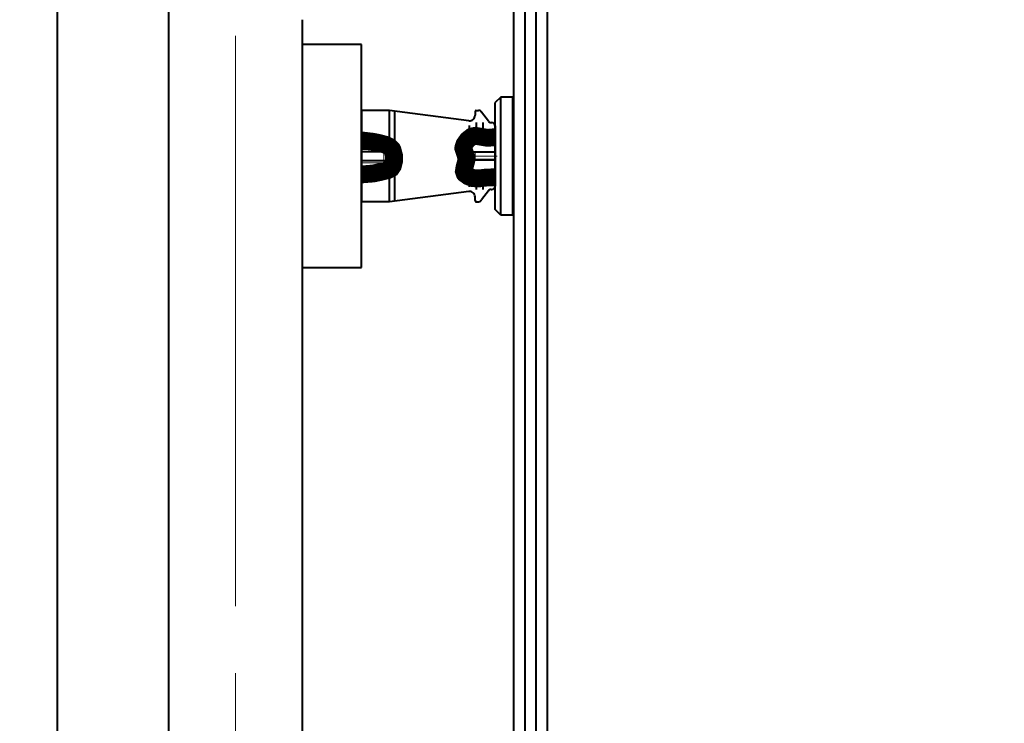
# Model space of a CAD drawing. Header units: millimetres. Extents: x 0 to 594, y 0 to 420.
# Tile 9 of 50: x 94 to 116, y 120 to 136. Entities that reach past the tile are written whole.
import ezdxf

# ---------------------------------------------------------------- set-up
doc = ezdxf.new("R2010")
doc.units = ezdxf.units.MM
for name, pattern in [('K5LT_AXLED', [17.302989, 12.802989, -1.5, 1.5, -1.5]), ('K5LT_BASIC', [0]), ('K5LT_THIN', [0])]:
    doc.linetypes.add(name, pattern=pattern)
doc.styles.add('KDIMTEXTSTYLE', font='GOST_AU.SHX', dxfattribs={"width": 0.96, "oblique": 15, "height": 5})
doc.dimstyles.new('KDIMSTYLE (0.03)', dxfattribs={"dimtxt": 5, "dimasz": 1, "dimexe": 2, "dimexo": 0, "dimgap": 1, "dimtad": 1, "dimlfac": 40, "dimtxsty": 'KDIMTEXTSTYLE', "dimsah": 1, "dimcen": 0, "dimdle": 1, "dimadec": 0, "dimazin": 0, "dimtfac": 0.667, "dimtmove": 0, "dimatfit": 3, "dimfxl": 1, "dimtvp": 1, "dimtfill": 1, "dimtolj": 1, "dimtzin": 0, "dimarcsym": 0})

# ---------------------------------------------------------------- blocks, each defined once
blk = doc.blocks.new('KDIMARROW_03')
at = {"color": 0, "linetype": 'K5LT_BASIC', "lineweight": 40}
blk.add_line((-1.061, -1.061), (1.061, 1.061), dxfattribs=at)
at = {"color": 0, "linetype": 'K5LT_THIN', "lineweight": 18}
for q in [(-1, 0), (2, 0)]:
    blk.add_line((0, 0), q, dxfattribs=at)
blk = doc.blocks.new('U231')
at = {"color": 5, "linetype": 'K5LT_BASIC', "lineweight": 40, "true_color": 0x0000ff}
for p, q in [((101.999, 135.318), (100.666, 135.318)), ((100.666, 135.318), (100.666, 130.318)), ((101.999, 130.318), (101.999, 135.318)), ((100.666, 130.318), (101.999, 130.318))]:
    blk.add_line(p, q, dxfattribs=at)

msp = doc.modelspace()

# ---------------------------------------------------------------- linework, layer by layer
at = {"color": 5, "linetype": 'K5LT_BASIC', "lineweight": 40, "true_color": 0x0000ff}
for p, q in [((95.1684, 49.12805), (95.1684, 221.62805)), ((97.6684, 135.87805), (97.6684, 151.78795)), ((105.41807, 79.33567), (105.4182, 151.34327)), ((105.66845, 151.09301), (105.66839, 115.18889)), ((105.91813, 114.93915), (105.91819, 150.84327)), ((106.16845, 150.59301), (106.16839, 115.68889)), ((97.6684, 52.87805), (97.6684, 135.87805)), ((100.6684, 135.87805), (100.6684, 52.87805)), ((105.12362, 134.14197), (104.99868, 134.01703)), ((105.12362, 134.14197), (104.99868, 134.01703)), ((105.12362, 134.14197), (104.99868, 134.01703)), ((105.12362, 134.14197), (104.99868, 134.01703)), ((105.12362, 134.14197), (104.99868, 134.01703)), ((105.12362, 134.14197), (104.99868, 134.01703)), ((104.99868, 131.61819), (104.99868, 134.01703)), ((104.99868, 131.61819), (104.99868, 134.01703)), ((104.99868, 131.61819), (104.99868, 134.01703)), ((104.99868, 131.61819), (104.99868, 134.01703)), ((104.99868, 131.61819), (104.99868, 134.01703)), ((104.99868, 131.61819), (104.99868, 134.01703)), ((105.39848, 134.14197), (105.12362, 134.14197)), ((105.39848, 134.14197), (105.12362, 134.14197)), ((105.39848, 134.14197), (105.12362, 134.14197)), ((105.41563, 134.14197), (105.12362, 134.14197)), ((105.39848, 134.14197), (105.12362, 134.14197)), ((105.39848, 134.14197), (105.12362, 134.14197)), ((105.12362, 131.49325), (105.12362, 134.14197)), ((105.12362, 131.49325), (105.12362, 134.14197)), ((105.12362, 131.49325), (105.12362, 134.14197)), ((105.12362, 131.49325), (105.12362, 134.14197)), ((105.12362, 131.49325), (105.12362, 134.14197)), ((105.12362, 131.49325), (105.12362, 134.14197)), ((105.39848, 131.49325), (105.39848, 134.14197)), ((105.39848, 131.49325), (105.39848, 134.14197)), ((105.39848, 131.49325), (105.39848, 134.14197)), ((105.39848, 131.49325), (105.39848, 134.14197)), ((105.39848, 131.49325), (105.39848, 134.14197)), ((101.99868, 133.84261), (101.99868, 131.79261)), ((102.62368, 133.84261), (101.99868, 133.84261)), ((101.99868, 133.84261), (101.99868, 131.79261)), ((102.62368, 133.84261), (101.99868, 133.84261)), ((101.99868, 133.84261), (101.99868, 131.79261)), ((102.62368, 133.84261), (101.99868, 133.84261)), ((101.99868, 133.84261), (101.99868, 131.79261)), ((102.62368, 133.84261), (101.99868, 133.84261)), ((101.99868, 133.84261), (101.99868, 131.79261)), ((102.62368, 133.84261), (101.99868, 133.84261)), ((101.99868, 133.84261), (101.99868, 131.79261)), ((102.62368, 133.84261), (101.99868, 133.84261)), ((104.40758, 133.61093), (102.62368, 133.84261)), ((102.62368, 133.04801), (102.62368, 133.84261)), ((104.40758, 133.61093), (102.62368, 133.84261)), ((102.62368, 133.04801), (102.62368, 133.84261)), ((104.40758, 133.61093), (102.62368, 133.84261)), ((102.62368, 133.04801), (102.62368, 133.84261)), ((104.40758, 133.61093), (102.62368, 133.84261)), ((102.62368, 133.04801), (102.62368, 133.84261)), ((104.40758, 133.61093), (102.62368, 133.84261)), ((102.62368, 133.04801), (102.62368, 133.84261)), ((104.40758, 133.61093), (102.62368, 133.84261)), ((102.62368, 133.04801), (102.62368, 133.84261)), ((102.74868, 131.80884), (102.74868, 133.82637)), ((102.74868, 131.80884), (102.74868, 133.82637)), ((102.74868, 131.80884), (102.74868, 133.82637)), ((102.74868, 131.80884), (102.74868, 133.82637)), ((102.74868, 131.80884), (102.74868, 133.82637)), ((102.74868, 131.80884), (102.74868, 133.82637)), ((104.54868, 133.81761), (104.54868, 133.73489)), ((104.54868, 133.81761), (104.54868, 133.73489)), ((104.54868, 133.81761), (104.54868, 133.73489)), ((104.54868, 133.81761), (104.54868, 133.73489)), ((104.54868, 133.81761), (104.54868, 133.73489)), ((104.54868, 133.81761), (104.54868, 133.73489)), ((104.57368, 133.84261), (104.62732, 133.84261)), ((104.57368, 133.84261), (104.62732, 133.84261)), ((104.57368, 133.84261), (104.62732, 133.84261)), ((104.57368, 133.84261), (104.62732, 133.84261)), ((104.57368, 133.84261), (104.62732, 133.84261)), ((104.57368, 133.84261), (104.62732, 133.84261)), ((104.84758, 133.59752), (104.69441, 133.80115)), ((104.84758, 133.59752), (104.69441, 133.80115)), ((104.84758, 133.59752), (104.69441, 133.80115)), ((104.84758, 133.59752), (104.69441, 133.80115)), ((104.84758, 133.59752), (104.69441, 133.80115)), ((104.84758, 133.59752), (104.69441, 133.80115)), ((104.57428, 133.56761), (104.57428, 133.27068)), ((104.57428, 133.56761), (104.57428, 133.27068)), ((104.57428, 133.56761), (104.57428, 133.27068)), ((104.57428, 133.56761), (104.57428, 133.27068)), ((104.57428, 133.56761), (104.57428, 133.27068)), ((104.57428, 133.56761), (104.57428, 133.27068)), ((104.72428, 133.56761), (104.72428, 133.23942)), ((104.72428, 133.56761), (104.72428, 133.23942)), ((104.72428, 133.56761), (104.72428, 133.23942)), ((104.72428, 133.56761), (104.72428, 133.23942)), ((104.72428, 133.56761), (104.72428, 133.23942)), ((104.72428, 133.56761), (104.72428, 133.23942)), ((104.90752, 133.56761), (104.92368, 133.56761)), ((104.90752, 133.56761), (104.92368, 133.56761)), ((104.90752, 133.56761), (104.92368, 133.56761)), ((104.90752, 133.56761), (104.92368, 133.56761)), ((104.90752, 133.56761), (104.92368, 133.56761)), ((104.90752, 133.56761), (104.92368, 133.56761)), ((97.6684, 52.87805), (97.6684, 133.53795)), ((97.6684, 52.87805), (97.6684, 133.53795)), ((97.6684, 52.87805), (97.6684, 133.53795)), ((104.42428, 133.22289), (104.42428, 133.50511)), ((104.42428, 133.22289), (104.42428, 133.50511)), ((104.42428, 133.22289), (104.42428, 133.50511)), ((104.42428, 133.22289), (104.42428, 133.50511)), ((104.42428, 133.22289), (104.42428, 133.50511)), ((104.42428, 133.22289), (104.42428, 133.50511)), ((104.87428, 133.38011), (104.87428, 133.22857)), ((104.87428, 133.38011), (104.87428, 133.22857)), ((104.87428, 133.38011), (104.87428, 133.22857)), ((104.87428, 133.38011), (104.87428, 133.22857)), ((104.87428, 133.38011), (104.87428, 133.22857)), ((104.87428, 133.38011), (104.87428, 133.22857)), ((104.99868, 132.14261), (104.99868, 133.49261)), ((104.99868, 132.14261), (104.99868, 133.49261)), ((104.99868, 132.14261), (104.99868, 133.49261)), ((104.99868, 132.14261), (104.99868, 133.49261)), ((104.99868, 132.14261), (104.99868, 133.49261)), ((104.99868, 132.14261), (104.99868, 133.49261)), ((104.99868, 133.49261), (104.99868, 132.14261)), ((104.99868, 133.49261), (104.99868, 132.14261)), ((104.99868, 133.49261), (104.99868, 132.14261)), ((104.99868, 133.49261), (104.99868, 132.14261)), ((104.99868, 133.49261), (104.99868, 132.14261)), ((104.99868, 133.49261), (104.99868, 132.14261)), ((101.99868, 132.91761), (102.49868, 132.91761)), ((101.99868, 132.91761), (102.49868, 132.91761)), ((101.99868, 132.91761), (102.49868, 132.91761)), ((101.99868, 132.91761), (102.49868, 132.91761)), ((101.99868, 132.91761), (102.49868, 132.91761)), ((101.99868, 132.91761), (102.49868, 132.91761)), ((102.49868, 132.91761), (102.54868, 132.91761)), ((102.49868, 132.91761), (102.54868, 132.91761)), ((102.49868, 132.91761), (102.54868, 132.91761)), ((102.49868, 132.91761), (102.54868, 132.91761)), ((102.49868, 132.91761), (102.54868, 132.91761)), ((102.49868, 132.91761), (102.54868, 132.91761)), ((102.54868, 132.71761), (102.54868, 132.91761)), ((102.54868, 132.91761), (102.62368, 132.81761)), ((102.54868, 132.71761), (102.54868, 132.91761)), ((102.54868, 132.91761), (102.62368, 132.81761)), ((102.54868, 132.71761), (102.54868, 132.91761)), ((102.54868, 132.91761), (102.62368, 132.81761)), ((102.54868, 132.71761), (102.54868, 132.91761)), ((102.54868, 132.91761), (102.62368, 132.81761)), ((102.54868, 132.71761), (102.54868, 132.91761)), ((102.54868, 132.91761), (102.62368, 132.81761)), ((102.54868, 132.71761), (102.54868, 132.91761)), ((102.54868, 132.91761), (102.62368, 132.81761)), ((104.42428, 132.81761), (104.49868, 132.90511)), ((104.42428, 132.81761), (104.49868, 132.90511)), ((104.42428, 132.81761), (104.49868, 132.90511)), ((104.42428, 132.81761), (104.49868, 132.90511)), ((104.42428, 132.81761), (104.49868, 132.90511)), ((104.42428, 132.81761), (104.49868, 132.90511)), ((104.54868, 132.90511), (104.49868, 132.90511)), ((104.49868, 132.73011), (104.49868, 132.90511)), ((104.54868, 132.90511), (104.49868, 132.90511)), ((104.49868, 132.73011), (104.49868, 132.90511)), ((104.54868, 132.90511), (104.49868, 132.90511)), ((104.49868, 132.73011), (104.49868, 132.90511)), ((104.54868, 132.90511), (104.49868, 132.90511)), ((104.49868, 132.73011), (104.49868, 132.90511)), ((104.54868, 132.90511), (104.49868, 132.90511)), ((104.49868, 132.73011), (104.49868, 132.90511)), ((104.54868, 132.90511), (104.49868, 132.90511)), ((104.49868, 132.73011), (104.49868, 132.90511)), ((104.99868, 132.90511), (104.54868, 132.90511)), ((104.99868, 132.90511), (104.54868, 132.90511)), ((104.99868, 132.90511), (104.54868, 132.90511)), ((104.99868, 132.90511), (104.54868, 132.90511)), ((104.99868, 132.90511), (104.54868, 132.90511)), ((104.99868, 132.90511), (104.54868, 132.90511)), ((101.99868, 132.71761), (102.49868, 132.71761)), ((101.99868, 132.71761), (102.49868, 132.71761)), ((101.99868, 132.71761), (102.49868, 132.71761)), ((101.99868, 132.71761), (102.49868, 132.71761)), ((101.99868, 132.71761), (102.49868, 132.71761)), ((101.99868, 132.71761), (102.49868, 132.71761)), ((102.49868, 132.71761), (102.54868, 132.71761)), ((102.49868, 132.71761), (102.54868, 132.71761)), ((102.49868, 132.71761), (102.54868, 132.71761)), ((102.49868, 132.71761), (102.54868, 132.71761)), ((102.49868, 132.71761), (102.54868, 132.71761)), ((102.49868, 132.71761), (102.54868, 132.71761)), ((102.54868, 132.71761), (102.62368, 132.81761)), ((102.54868, 132.71761), (102.62368, 132.81761)), ((102.54868, 132.71761), (102.62368, 132.81761)), ((102.54868, 132.71761), (102.62368, 132.81761)), ((102.54868, 132.71761), (102.62368, 132.81761)), ((102.54868, 132.71761), (102.62368, 132.81761)), ((104.49868, 132.73011), (104.42428, 132.81761)), ((104.49868, 132.73011), (104.42428, 132.81761)), ((104.49868, 132.73011), (104.42428, 132.81761)), ((104.49868, 132.73011), (104.42428, 132.81761)), ((104.49868, 132.73011), (104.42428, 132.81761)), ((104.49868, 132.73011), (104.42428, 132.81761)), ((104.54868, 132.73011), (104.49868, 132.73011)), ((104.54868, 132.73011), (104.49868, 132.73011)), ((104.54868, 132.73011), (104.49868, 132.73011)), ((104.54868, 132.73011), (104.49868, 132.73011)), ((104.54868, 132.73011), (104.49868, 132.73011)), ((104.54868, 132.73011), (104.49868, 132.73011)), ((104.99868, 132.73011), (104.54868, 132.73011)), ((104.99868, 132.73011), (104.54868, 132.73011)), ((104.99868, 132.73011), (104.54868, 132.73011)), ((104.99868, 132.73011), (104.54868, 132.73011)), ((104.99868, 132.73011), (104.54868, 132.73011)), ((104.99868, 132.73011), (104.54868, 132.73011)), ((102.62368, 131.79261), (102.62368, 132.51598)), ((102.62368, 131.79261), (102.62368, 132.51598)), ((102.62368, 131.79261), (102.62368, 132.51598)), ((102.62368, 131.79261), (102.62368, 132.51598)), ((102.62368, 131.79261), (102.62368, 132.51598)), ((102.62368, 131.79261), (102.62368, 132.51598)), ((104.42428, 132.13011), (104.42428, 132.3496)), ((104.42428, 132.13011), (104.42428, 132.3496)), ((104.42428, 132.13011), (104.42428, 132.3496)), ((104.42428, 132.13011), (104.42428, 132.3496)), ((104.42428, 132.13011), (104.42428, 132.3496)), ((104.42428, 132.13011), (104.42428, 132.3496)), ((104.57428, 132.31279), (104.57428, 132.06761)), ((104.57428, 132.31279), (104.57428, 132.06761)), ((104.57428, 132.31279), (104.57428, 132.06761)), ((104.57428, 132.31279), (104.57428, 132.06761)), ((104.57428, 132.31279), (104.57428, 132.06761)), ((104.57428, 132.31279), (104.57428, 132.06761)), ((104.72428, 132.328), (104.72428, 132.06761)), ((104.72428, 132.328), (104.72428, 132.06761)), ((104.72428, 132.328), (104.72428, 132.06761)), ((104.72428, 132.328), (104.72428, 132.06761)), ((104.72428, 132.328), (104.72428, 132.06761)), ((104.72428, 132.328), (104.72428, 132.06761)), ((104.87428, 132.33851), (104.87428, 132.25511)), ((104.87428, 132.33851), (104.87428, 132.25511)), ((104.87428, 132.33851), (104.87428, 132.25511)), ((104.87428, 132.33851), (104.87428, 132.25511)), ((104.87428, 132.33851), (104.87428, 132.25511)), ((104.87428, 132.33851), (104.87428, 132.25511)), ((104.40758, 132.02428), (102.62368, 131.79261)), ((104.40758, 132.02428), (102.62368, 131.79261)), ((104.40758, 132.02428), (102.62368, 131.79261)), ((104.40758, 132.02428), (102.62368, 131.79261)), ((104.40758, 132.02428), (102.62368, 131.79261)), ((104.40758, 132.02428), (102.62368, 131.79261)), ((104.84758, 132.03769), (104.69441, 131.83407)), ((104.84758, 132.03769), (104.69441, 131.83407)), ((104.84758, 132.03769), (104.69441, 131.83407)), ((104.84758, 132.03769), (104.69441, 131.83407)), ((104.84758, 132.03769), (104.69441, 131.83407)), ((104.84758, 132.03769), (104.69441, 131.83407)), ((104.90752, 132.06761), (104.92368, 132.06761)), ((104.90752, 132.06761), (104.92368, 132.06761)), ((104.90752, 132.06761), (104.92368, 132.06761)), ((104.90752, 132.06761), (104.92368, 132.06761)), ((104.90752, 132.06761), (104.92368, 132.06761)), ((104.90752, 132.06761), (104.92368, 132.06761)), ((102.62368, 131.79261), (101.99868, 131.79261)), ((102.62368, 131.79261), (101.99868, 131.79261)), ((102.62368, 131.79261), (101.99868, 131.79261)), ((102.62368, 131.79261), (101.99868, 131.79261)), ((102.62368, 131.79261), (101.99868, 131.79261)), ((102.62368, 131.79261), (101.99868, 131.79261)), ((104.54868, 131.81761), (104.54868, 131.90033)), ((104.54868, 131.81761), (104.54868, 131.90033)), ((104.54868, 131.81761), (104.54868, 131.90033)), ((104.54868, 131.81761), (104.54868, 131.90033)), ((104.54868, 131.81761), (104.54868, 131.90033)), ((104.54868, 131.81761), (104.54868, 131.90033)), ((104.57368, 131.79261), (104.62732, 131.79261)), ((104.57368, 131.79261), (104.62732, 131.79261)), ((104.57368, 131.79261), (104.62732, 131.79261)), ((104.57368, 131.79261), (104.62732, 131.79261)), ((104.57368, 131.79261), (104.62732, 131.79261)), ((104.57368, 131.79261), (104.62732, 131.79261)), ((105.12362, 131.49325), (104.99868, 131.61819)), ((105.12362, 131.49325), (104.99868, 131.61819)), ((105.12362, 131.49325), (104.99868, 131.61819)), ((105.12362, 131.49325), (104.99868, 131.61819)), ((105.12362, 131.49325), (104.99868, 131.61819)), ((105.12362, 131.49325), (104.99868, 131.61819)), ((105.39848, 131.49325), (105.12362, 131.49325)), ((105.39848, 131.49325), (105.12362, 131.49325)), ((105.39848, 131.49325), (105.12362, 131.49325)), ((105.39848, 131.49325), (105.12362, 131.49325)), ((105.39848, 131.49325), (105.12362, 131.49325)), ((105.41563, 131.49325), (105.12362, 131.49325))]:
    msp.add_line(p, q, dxfattribs=at)
at = {"color": 30, "linetype": 'K5LT_AXLED', "lineweight": 18, "true_color": 0xff8000}
for p, q in [((99.1684, 204.72805), (99.1684, 15.54453)), ((105.04327, 132.81761), (104.39868, 132.81761)), ((105.04327, 132.81761), (104.39868, 132.81761)), ((105.04327, 132.81761), (104.39868, 132.81761)), ((105.04327, 132.81761), (104.39868, 132.81761)), ((105.04327, 132.81761), (104.39868, 132.81761)), ((105.04327, 132.81761), (104.39868, 132.81761))]:
    msp.add_line(p, q, dxfattribs=at)
at = {"color": 5, "linetype": 'K5LT_THIN', "lineweight": 18, "true_color": 0x0000ff}
for p, q in [((101.99868, 132.96761), (102.49868, 132.96761)), ((101.99868, 132.96761), (102.49868, 132.96761)), ((101.99868, 132.96761), (102.49868, 132.96761)), ((101.99868, 132.96761), (102.49868, 132.96761)), ((101.99868, 132.96761), (102.49868, 132.96761)), ((101.99868, 132.96761), (102.49868, 132.96761)), ((102.49868, 132.96761), (102.49868, 132.66761)), ((102.49868, 132.96761), (102.49868, 132.66761)), ((102.49868, 132.96761), (102.49868, 132.66761)), ((102.49868, 132.96761), (102.49868, 132.66761)), ((102.49868, 132.96761), (102.49868, 132.66761)), ((102.49868, 132.96761), (102.49868, 132.66761)), ((104.54868, 132.91761), (104.99868, 132.91761)), ((104.54868, 132.71761), (104.54868, 132.91761)), ((104.54868, 132.91761), (104.99868, 132.91761)), ((104.54868, 132.71761), (104.54868, 132.91761)), ((104.54868, 132.91761), (104.99868, 132.91761)), ((104.54868, 132.71761), (104.54868, 132.91761)), ((104.54868, 132.91761), (104.99868, 132.91761)), ((104.54868, 132.71761), (104.54868, 132.91761)), ((104.54868, 132.91761), (104.99868, 132.91761)), ((104.54868, 132.71761), (104.54868, 132.91761)), ((104.54868, 132.91761), (104.99868, 132.91761)), ((104.54868, 132.71761), (104.54868, 132.91761)), ((102.49868, 132.66761), (101.99868, 132.66761)), ((102.49868, 132.66761), (101.99868, 132.66761)), ((102.49868, 132.66761), (101.99868, 132.66761)), ((102.49868, 132.66761), (101.99868, 132.66761)), ((102.49868, 132.66761), (101.99868, 132.66761)), ((102.49868, 132.66761), (101.99868, 132.66761)), ((104.54868, 132.71761), (104.99868, 132.71761)), ((104.54868, 132.71761), (104.99868, 132.71761)), ((104.54868, 132.71761), (104.99868, 132.71761)), ((104.54868, 132.71761), (104.99868, 132.71761)), ((104.54868, 132.71761), (104.99868, 132.71761)), ((104.54868, 132.71761), (104.99868, 132.71761))]:
    msp.add_line(p, q, dxfattribs=at)
at = {"color": 5, "linetype": 'K5LT_BASIC', "true_color": 0x0000ff, "const_width": 0.4}
for points in [[(101.99868, 132.4055), (102.26373, 132.42733), (102.44035, 132.46485), (102.58955, 132.50242), (102.66215, 132.54062), (102.70265, 132.60074), (102.72695, 132.69915), (102.7259, 132.83695), (102.69383, 132.95548), (102.68607, 132.96983), (102.63151, 133.0252), (102.53627, 133.07169), (102.38614, 133.11213), (102.24668, 133.13976), (102.01153, 133.16723), (101.99868, 133.16761)], [(101.99868, 132.4055), (102.26373, 132.42733), (102.44035, 132.46485), (102.58955, 132.50242), (102.66215, 132.54062), (102.70265, 132.60074), (102.72695, 132.69915), (102.7259, 132.83695), (102.69383, 132.95548), (102.68607, 132.96983), (102.63151, 133.0252), (102.53627, 133.07169), (102.38614, 133.11213), (102.24668, 133.13976), (102.01153, 133.16723), (101.99868, 133.16761)], [(101.99868, 132.4055), (102.26373, 132.42733), (102.44035, 132.46485), (102.58955, 132.50242), (102.66215, 132.54062), (102.70265, 132.60074), (102.72695, 132.69915), (102.7259, 132.83695), (102.69383, 132.95548), (102.68607, 132.96983), (102.63151, 133.0252), (102.53627, 133.07169), (102.38614, 133.11213), (102.24668, 133.13976), (102.01153, 133.16723), (101.99868, 133.16761)], [(101.99868, 132.4055), (102.26373, 132.42733), (102.44035, 132.46485), (102.58955, 132.50242), (102.66215, 132.54062), (102.70265, 132.60074), (102.72695, 132.69915), (102.7259, 132.83695), (102.69383, 132.95548), (102.68607, 132.96983), (102.63151, 133.0252), (102.53627, 133.07169), (102.38614, 133.11213), (102.24668, 133.13976), (102.01153, 133.16723), (101.99868, 133.16761)], [(101.99868, 132.4055), (102.26373, 132.42733), (102.44035, 132.46485), (102.58955, 132.50242), (102.66215, 132.54062), (102.70265, 132.60074), (102.72695, 132.69915), (102.7259, 132.83695), (102.69383, 132.95548), (102.68607, 132.96983), (102.63151, 133.0252), (102.53627, 133.07169), (102.38614, 133.11213), (102.24668, 133.13976), (102.01153, 133.16723), (101.99868, 133.16761)], [(101.99868, 132.4055), (102.26373, 132.42733), (102.44035, 132.46485), (102.58955, 132.50242), (102.66215, 132.54062), (102.70265, 132.60074), (102.72695, 132.69915), (102.7259, 132.83695), (102.69383, 132.95548), (102.68607, 132.96983), (102.63151, 133.0252), (102.53627, 133.07169), (102.38614, 133.11213), (102.24668, 133.13976), (102.01153, 133.16723), (101.99868, 133.16761)], [(104.99868, 132.34141), (104.80472, 132.33616), (104.63527, 132.31585), (104.51204, 132.32067), (104.39652, 132.36209), (104.31421, 132.42233), (104.3127, 132.42433), (104.29603, 132.47628), (104.30747, 132.5548), (104.35044, 132.7105), (104.35322, 132.77514), (104.32846, 132.85634), (104.28441, 132.99145), (104.28514, 133.00738), (104.31153, 133.08669), (104.3789, 133.18071), (104.47638, 133.25681), (104.48225, 133.2596), (104.55165, 133.27208), (104.65228, 133.25648), (104.82972, 133.22653), (104.99868, 133.24181)], [(104.99868, 132.34141), (104.80472, 132.33616), (104.63527, 132.31585), (104.51204, 132.32067), (104.39652, 132.36209), (104.31421, 132.42233), (104.3127, 132.42433), (104.29603, 132.47628), (104.30747, 132.5548), (104.35044, 132.7105), (104.35322, 132.77514), (104.32846, 132.85634), (104.28441, 132.99145), (104.28514, 133.00738), (104.31153, 133.08669), (104.3789, 133.18071), (104.47638, 133.25681), (104.48225, 133.2596), (104.55165, 133.27208), (104.65228, 133.25648), (104.82972, 133.22653), (104.99868, 133.24181)], [(104.99868, 132.34141), (104.80472, 132.33616), (104.63527, 132.31585), (104.51204, 132.32067), (104.39652, 132.36209), (104.31421, 132.42233), (104.3127, 132.42433), (104.29603, 132.47628), (104.30747, 132.5548), (104.35044, 132.7105), (104.35322, 132.77514), (104.32846, 132.85634), (104.28441, 132.99145), (104.28514, 133.00738), (104.31153, 133.08669), (104.3789, 133.18071), (104.47638, 133.25681), (104.48225, 133.2596), (104.55165, 133.27208), (104.65228, 133.25648), (104.82972, 133.22653), (104.99868, 133.24181)], [(104.99868, 132.34141), (104.80472, 132.33616), (104.63527, 132.31585), (104.51204, 132.32067), (104.39652, 132.36209), (104.31421, 132.42233), (104.3127, 132.42433), (104.29603, 132.47628), (104.30747, 132.5548), (104.35044, 132.7105), (104.35322, 132.77514), (104.32846, 132.85634), (104.28441, 132.99145), (104.28514, 133.00738), (104.31153, 133.08669), (104.3789, 133.18071), (104.47638, 133.25681), (104.48225, 133.2596), (104.55165, 133.27208), (104.65228, 133.25648), (104.82972, 133.22653), (104.99868, 133.24181)], [(104.99868, 132.34141), (104.80472, 132.33616), (104.63527, 132.31585), (104.51204, 132.32067), (104.39652, 132.36209), (104.31421, 132.42233), (104.3127, 132.42433), (104.29603, 132.47628), (104.30747, 132.5548), (104.35044, 132.7105), (104.35322, 132.77514), (104.32846, 132.85634), (104.28441, 132.99145), (104.28514, 133.00738), (104.31153, 133.08669), (104.3789, 133.18071), (104.47638, 133.25681), (104.48225, 133.2596), (104.55165, 133.27208), (104.65228, 133.25648), (104.82972, 133.22653), (104.99868, 133.24181)], [(104.99868, 132.34141), (104.80472, 132.33616), (104.63527, 132.31585), (104.51204, 132.32067), (104.39652, 132.36209), (104.31421, 132.42233), (104.3127, 132.42433), (104.29603, 132.47628), (104.30747, 132.5548), (104.35044, 132.7105), (104.35322, 132.77514), (104.32846, 132.85634), (104.28441, 132.99145), (104.28514, 133.00738), (104.31153, 133.08669), (104.3789, 133.18071), (104.47638, 133.25681), (104.48225, 133.2596), (104.55165, 133.27208), (104.65228, 133.25648), (104.82972, 133.22653), (104.99868, 133.24181)]]:
    msp.add_lwpolyline(points, dxfattribs=at)
at = {"color": 5, "linetype": 'K5LT_BASIC', "lineweight": 40, "true_color": 0x0000ff}
for centre, radius, start, end in [((104.57368, 133.81761), 0.025, 90, 180), ((104.57368, 133.81761), 0.025, 90, 180), ((104.57368, 133.81761), 0.025, 90, 180), ((104.57368, 133.81761), 0.025, 90, 180), ((104.57368, 133.81761), 0.025, 90, 180), ((104.57368, 133.81761), 0.025, 90, 180), ((104.57368, 133.81761), 0.025, 90, 180), ((104.57368, 133.81761), 0.025, 90, 180), ((104.57368, 133.81761), 0.025, 90, 180), ((104.57368, 133.81761), 0.025, 90, 180), ((104.57368, 133.81761), 0.025, 90, 180), ((104.57368, 133.81761), 0.025, 90, 180), ((104.62732, 133.76761), 0.075, 26.565051, 90), ((104.62732, 133.76761), 0.075, 26.565051, 90), ((104.62732, 133.76761), 0.075, 26.565051, 90), ((104.62732, 133.76761), 0.075, 26.565051, 90), ((104.62732, 133.76761), 0.075, 26.565051, 90), ((104.62732, 133.76761), 0.075, 26.565051, 90), ((104.42368, 133.73489), 0.125, 262.600405, 0), ((104.42368, 133.73489), 0.125, 262.600405, 0), ((104.42368, 133.73489), 0.125, 262.600405, 0), ((104.42368, 133.73489), 0.125, 262.600405, 0), ((104.42368, 133.73489), 0.125, 262.600405, 0), ((104.42368, 133.73489), 0.125, 262.600405, 0), ((104.90752, 133.64261), 0.075, 216.952044, 270), ((104.90752, 133.64261), 0.075, 216.952044, 270), ((104.90752, 133.64261), 0.075, 216.952044, 270), ((104.90752, 133.64261), 0.075, 216.952044, 270), ((104.90752, 133.64261), 0.075, 216.952044, 270), ((104.90752, 133.64261), 0.075, 216.952044, 270), ((104.92368, 133.49261), 0.075, 0, 90), ((104.92368, 133.49261), 0.075, 0, 90), ((104.92368, 133.49261), 0.075, 0, 90), ((104.92368, 133.49261), 0.075, 0, 90), ((104.92368, 133.49261), 0.075, 0, 90), ((104.92368, 133.49261), 0.075, 0, 90), ((104.92368, 133.49261), 0.075, 0, 90), ((104.92368, 133.49261), 0.075, 0, 90), ((104.92368, 133.49261), 0.075, 0, 90), ((104.92368, 133.49261), 0.075, 0, 90), ((104.92368, 133.49261), 0.075, 0, 90), ((104.92368, 133.49261), 0.075, 0, 90), ((104.42368, 131.90033), 0.125, 0, 97.399595), ((104.42368, 131.90033), 0.125, 0, 97.399595), ((104.42368, 131.90033), 0.125, 0, 97.399595), ((104.42368, 131.90033), 0.125, 0, 97.399595), ((104.42368, 131.90033), 0.125, 0, 97.399595), ((104.42368, 131.90033), 0.125, 0, 97.399595), ((104.90752, 131.99261), 0.075, 90, 143.047956), ((104.90752, 131.99261), 0.075, 90, 143.047956), ((104.90752, 131.99261), 0.075, 90, 143.047956), ((104.90752, 131.99261), 0.075, 90, 143.047956), ((104.90752, 131.99261), 0.075, 90, 143.047956), ((104.90752, 131.99261), 0.075, 90, 143.047956), ((104.92368, 132.14261), 0.075, 270, 0), ((104.92368, 132.14261), 0.075, 270, 0), ((104.92368, 132.14261), 0.075, 270, 0), ((104.92368, 132.14261), 0.075, 270, 0), ((104.92368, 132.14261), 0.075, 270, 0), ((104.92368, 132.14261), 0.075, 270, 0), ((104.92368, 132.14261), 0.075, 270, 0), ((104.92368, 132.14261), 0.075, 270, 0), ((104.92368, 132.14261), 0.075, 270, 0), ((104.92368, 132.14261), 0.075, 270, 0), ((104.92368, 132.14261), 0.075, 270, 0), ((104.92368, 132.14261), 0.075, 270, 0), ((104.57368, 131.81761), 0.025, 180, 270), ((104.57368, 131.81761), 0.025, 180, 270), ((104.57368, 131.81761), 0.025, 180, 270), ((104.57368, 131.81761), 0.025, 180, 270), ((104.57368, 131.81761), 0.025, 180, 270), ((104.57368, 131.81761), 0.025, 180, 270), ((104.62732, 131.86761), 0.075, 270, 333.434949), ((104.62732, 131.86761), 0.075, 270, 333.434949), ((104.62732, 131.86761), 0.075, 270, 333.434949), ((104.62732, 131.86761), 0.075, 270, 333.434949), ((104.62732, 131.86761), 0.075, 270, 333.434949), ((104.62732, 131.86761), 0.075, 270, 333.434949)]:
    msp.add_arc(centre, radius, start, end, dxfattribs=at)

# ---------------------------------------------------------------- block references
msp.add_blockref('U231', (0, 0))

# ---------------------------------------------------------------- dimensions: what is measured, and where the dimension line sits
at = {"color": 5, "true_color": 0x0000ff}
for base, p1, p2, location in [((70.69349, 221.62805), (95.1684, 49.12805), (95.1684, 221.62805), (70.69349, 135.62805)), ((87.84465, 205.37805), (95.1684, 49.12805), (95.1684, 205.37805), (87.84465, 127.37805)), ((81.43094, 154.12805), (114.91218, 49.12805), (94.32234, 154.12805), (81.43094, 101.12805))]:
    msp.add_linear_dim(base=base, p1=p1, p2=p2, angle=90, location=location, dimstyle='KDIMSTYLE (0.03)', override={"dimexo": 2, "dimpost": '\\H3.5;\\W0.96;\\Q15;<>', "dimblk1": 'KDIMARROW_03', "dimblk2": 'KDIMARROW_03', "dimse1": 0, "dimse2": 0, "dimclrt": 7, "dimtolj": 1}, dxfattribs=at).render()

doc.saveas('drawing.dxf')
